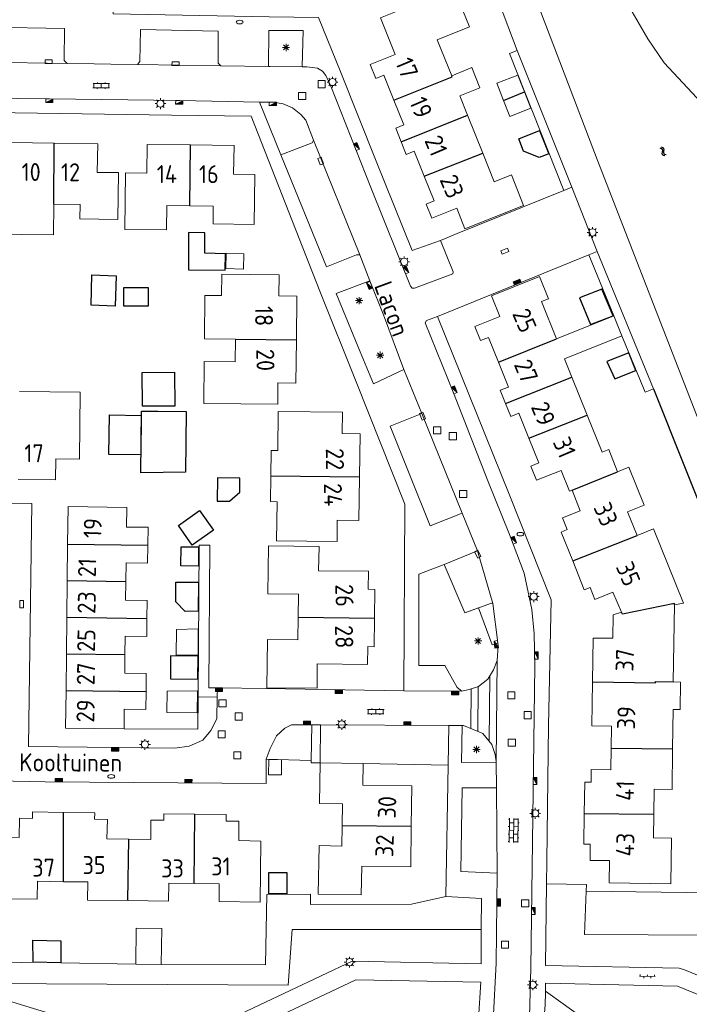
# Model space of a CAD drawing. Extents: x 168769 to 512904, y 516715 to 1559940.
# Tile 175 of 186: x 170493 to 170587, y 519833 to 519970. Entities that reach past the tile are written whole.
import ezdxf

# ---------------------------------------------------------------- set-up
doc = ezdxf.new("R2010")
doc.units = 0
doc.header["$MEASUREMENT"] = 0
doc.layers.get('0').update_dxf_attribs({"linetype": 'CONTINUOUS'})
for name, color, linetype, lineweight in [('B01_HOOFDGEBOUW', 10, 'CONTINUOUS', 0), ('B02_bijgebouw', 12, 'CONTINUOUS', 0), ('B07_scheidingsmuur', 14, 'CONTINUOUS', 25), ('Q04_wegmarkering', 7, 'CONTINUOUS', 0), ('Q21_LANTAARNPAAL', 7, 'CONTINUOUS', 18), ('Q23_kolk', 7, 'CONTINUOUS', 18), ('Q26_BOOM', 7, 'CONTINUOUS', 18), ('Q28_rioolput', 7, 'CONTINUOUS', 18), ('Q92_BRANDKRAAN', 7, 'CONTINUOUS', 0), ('Q96_STRAATKOLK', 7, 'CONTINUOUS', 0), ('Q97_TROTTOIRKOLK', 7, 'CONTINUOUS', 0), ('S02_symb_open_verh', 7, 'CONTINUOUS', 13), ('T02_RASTER', 34, 'CONTINUOUS', 0), ('T04_Haag', 72, 'CONTINUOUS', 0), ('T51_CULTUURSCHEIDING', 3, 'CONTINUOUS', 0), ('V00_kant_verharding', 252, 'CONTINUOUS', 0), ('V11_VERKEERSDREMPEL', 7, 'CONTINUOUS', 0), ('W00_KANT_WATER', 140, 'CONTINUOUS', 0)]:
    doc.layers.add(name, color=color, linetype=linetype, lineweight=lineweight)
for name, color, linetype in [('B14_dakrand_bijgebouw', 30, 'CONTINUOUS'), ('S05_Water', 132, 'CONTINUOUS'), ('T20_TALUD', 34, 'CONTINUOUS'), ('Z02_Huisnummer', 253, 'CONTINUOUS'), ('Z06_STRAATNAAM', 7, 'CONTINUOUS')]:
    doc.layers.add(name, color=color, linetype=linetype)
doc.styles.add('ISOCP', font='isocp.shx', dxfattribs={"height": 1.8})

# ---------------------------------------------------------------- blocks, each defined once
blk = doc.blocks.new('Q21')
at = {"color": 0}
for points in [[(-1.5, 0), (-1, 0)], [(-1.06, 1.06), (-0.71, 0.71)], [(0, 1.5), (0, 1)], [(1.06, 1.06), (0.71, 0.71)], [(1.5, 0), (1, 0)], [(-1.06, -1.06), (-0.71, -0.71)], [(0, -1.5), (0, -1)], [(1.06, -1.06), (0.71, -0.71)]]:
    blk.add_lwpolyline(points, dxfattribs=at)
blk.add_circle((0, 0), 1, dxfattribs=at)
blk = doc.blocks.new('Q26')
at = {"color": 0}
for p, q in [((-1, 0), (1, 0)), ((-0.7, 0.7), (0.7, -0.7)), ((0.7, 0.7), (-0.7, -0.7)), ((0, 1), (0, -1))]:
    blk.add_line(p, q, dxfattribs=at)
blk = doc.blocks.new('Q28')
at = {"color": 0}
blk.add_lwpolyline([(1, 1), (1, -1), (-1, -1), (-1, 1)], close=True, dxfattribs=at)
blk = doc.blocks.new('Q23')
at = {"color": 0}
blk.add_lwpolyline([(0.99, -0.5), (-0.99, -0.5), (-0.99, 0.5), (0.99, 0.5), (0.99, -0.5)], dxfattribs=at)
blk = doc.blocks.new('Q97')
blk.add_hatch(color=256).paths.add_polyline_path([(-1, 1), (-1, 0), (1, 1)])
blk.add_line((1, 1), (-1, 0))
at = {"color": 0}
for points in [[(-1, 0), (-1, 1), (1, 1), (1, 0), (-1, 0)], [(0, 0.8), (0, 1)]]:
    blk.add_lwpolyline(points, dxfattribs=at)
blk = doc.blocks.new('Q96')
for p, q in [((-1, 0.88), (1, 0.88)), ((-1, 0.75), (1, 0.75)), ((-1, 0.63), (1, 0.63)), ((-1, 0.5), (1, 0.5)), ((-1, 0.38), (1, 0.38)), ((-1, 0.25), (1, 0.25)), ((-1, 0.12), (1, 0.12))]:
    blk.add_line(p, q)
at = {"color": 0}
blk.add_lwpolyline([(1, 1), (1, 0), (-1, 0), (-1, 1), (1, 1)], dxfattribs=at)
blk = doc.blocks.new('Q92')
at = {"color": 0}
blk.add_ellipse((0, 0), major_axis=(-0.991, 0), ratio=0.499983, start_param=1.570796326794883, end_param=7.853981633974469, dxfattribs=at)
blk = doc.blocks.new('S026')
for p, q in [((0, 0), (4.4, 0)), ((0.2, 0.5), (0.2, 0)), ((1.2, 0), (1.2, -0.5)), ((2.2, 0.5), (2.2, 0)), ((3.2, 0), (3.2, -0.5)), ((4.2, 0.5), (4.2, 0))]:
    blk.add_line(p, q)
blk = doc.blocks.new('S022')
at = {"color": 0}
for p, q in [((0.01, 1.15), (0.31, 1.15)), ((0.31, -2.3), (0.31, 2.3)), ((0.31, 2.1), (1.51, 2.1)), ((0.31, 0), (1.51, 0)), ((1.51, -2.3), (1.51, 2.3)), ((1.51, 1.05), (1.81, 1.05)), ((0.01, -1.15), (0.31, -1.15)), ((0.31, -2.1), (1.51, -2.1)), ((1.51, -1.05), (1.81, -1.05))]:
    blk.add_line(p, q, dxfattribs=at)
blk = doc.blocks.new('S024')
at = {"color": 0}
for p, q in [((0, 1.2), (6.7, 1.2)), ((0, 0), (6.7, 0)), ((0.2, 1.2), (0.2, 0)), ((1.25, 1.5), (1.25, 1.2)), ((1.25, 0), (1.25, -1.2)), ((2.3, 1.2), (2.3, 0)), ((3.35, 1.5), (3.35, 1.2)), ((3.35, 0), (3.35, -1.2)), ((4.4, 1.2), (4.4, 0)), ((5.45, 1.5), (5.45, 1.2)), ((5.45, 0), (5.45, -1.2)), ((6.5, 1.2), (6.5, 0)), ((0, -1.2), (6.7, -1.2)), ((0.2, -1.2), (0.2, -1.5)), ((2.3, -1.2), (2.3, -1.5)), ((4.4, -1.2), (4.4, -1.5)), ((6.5, -1.2), (6.5, -1.5))]:
    blk.add_line(p, q, dxfattribs=at)
blk = doc.blocks.new('S05')
at = {"color": 0}
for p, q in [((0.08, 0.3), (0.38, 0.59)), ((0.11, -0.19), (0.41, 0.09)), ((0.38, 0.59), (0.68, 0.71)), ((0.41, 0.09), (0.71, 0.21)), ((0.68, 0.71), (1.01, 0.62)), ((0.71, 0.21), (1.02, 0.12)), ((1.01, 0.62), (1.33, 0.37)), ((1.02, 0.12), (1.36, -0.12)), ((1.33, 0.37), (1.66, 0.13)), ((1.66, 0.13), (1.97, 0.04)), ((1.97, 0.04), (2.28, 0.16)), ((2.28, 0.16), (2.58, 0.44)), ((1.36, -0.12), (1.68, -0.37)), ((1.68, -0.37), (2, -0.46)), ((2, -0.46), (2.31, -0.33)), ((2.31, -0.33), (2.61, -0.05))]:
    blk.add_line(p, q, dxfattribs=at)

msp = doc.modelspace()

# ---------------------------------------------------------------- linework, layer by layer
at = {"layer": 'B01_HOOFDGEBOUW'}
for points in [[(170553.42, 519962.23), (170551.4, 519967.26), (170555.88, 519969.06), (170553.71, 519974.44), (170543.48, 519970.32), (170545.53, 519965.22), (170542.03, 519963.82), (170542.83, 519961.86), (170543.96, 519962.32), (170545.35, 519958.85)], [(170555.61, 519956.77), (170554.54, 519959.44), (170557.33, 519960.54), (170556.21, 519963.37), (170553.42, 519962.23)], [(170545.35, 519958.85), (170546.73, 519955.38), (170545.6, 519954.93), (170546.36, 519953.03)], [(170557.74, 519951.44), (170555.61, 519956.77)], [(170488.88, 519940.18), (170488.99, 519948.96), (170491.94, 519948.93), (170491.99, 519952.93), (170498.04, 519952.85)], [(170498.04, 519952.85), (170504.1, 519952.77), (170504.03, 519948.77), (170506.98, 519948.74), (170506.91, 519942.23), (170501.61, 519942.3), (170501.64, 519944.3), (170497.96, 519944.35)], [(170516.9, 519944.13), (170513.7, 519944.17), (170513.66, 519940.76), (170507.85, 519940.82), (170507.96, 519948.72), (170510.91, 519948.68), (170510.98, 519952.68)], [(170510.98, 519952.68), (170517.02, 519952.61)], [(170546.36, 519953.03), (170547.06, 519951.27), (170548.19, 519951.72), (170549.58, 519948.26)], [(170517.02, 519952.61), (170523.08, 519952.54), (170523.01, 519948.55), (170525.98, 519948.5), (170525.88, 519941.53), (170520.15, 519941.59), (170520.18, 519944.09), (170516.9, 519944.13)], [(170549.58, 519948.26), (170550.96, 519944.8), (170549.83, 519944.34), (170550.62, 519942.38), (170554.11, 519943.81), (170555.25, 519940.91), (170563.41, 519944.18), (170561.72, 519948.43), (170559.32, 519947.48), (170557.74, 519951.44)], [(170488.88, 519940.18), (170497.91, 519940.07), (170497.96, 519944.35)], [(170521.33, 519931.63), (170521.36, 519934.58), (170529.38, 519934.5), (170529.32, 519931.56), (170531.82, 519931.52), (170531.76, 519925.46)], [(170565.63, 519934.26), (170558.94, 519931.6)], [(170568.02, 519925.6), (170565.94, 519930.8), (170566.87, 519931.17), (170565.63, 519934.26)], [(170521.33, 519931.63), (170519.03, 519931.65), (170518.97, 519925.6), (170523.27, 519925.56)], [(170558.94, 519931.6), (170560.09, 519928.7), (170556.62, 519927.31), (170557.4, 519925.34), (170558.54, 519925.8), (170559.93, 519922.34)], [(170568.02, 519925.6), (170575.99, 519928.81), (170577.13, 519926.03), (170569.13, 519922.83)], [(170531.76, 519925.46), (170531.69, 519919.4), (170529.18, 519919.45), (170529.19, 519916.49), (170518.87, 519916.59), (170518.93, 519922.42), (170523.23, 519922.37), (170523.27, 519925.56)], [(170570.16, 519920.26), (170569.13, 519922.83)], [(170559.93, 519922.34), (170561.31, 519918.88), (170560.18, 519918.42), (170560.9, 519916.6)], [(170572.28, 519914.97), (170570.16, 519920.26)], [(170493.17, 519918.27), (170501.65, 519918.17)], [(170498.22, 519905.96), (170498.26, 519908.88), (170501.54, 519908.84), (170501.65, 519918.17)], [(170560.9, 519916.6), (170561.63, 519914.77), (170562.78, 519915.23), (170564.16, 519911.77)], [(170529.23, 519915.47), (170529.17, 519910.02), (170528.27, 519910.03), (170528.22, 519906.48)], [(170529.23, 519915.47), (170538.21, 519915.36), (170538.15, 519912.41), (170540.66, 519912.35), (170540.57, 519906.33)], [(170576.51, 519907.09), (170575.28, 519910.19), (170574.36, 519909.8), (170572.28, 519914.97)], [(170564.16, 519911.77), (170565.55, 519908.3), (170564.41, 519907.84), (170565.2, 519905.9), (170568.68, 519907.26), (170569.81, 519904.37), (170570.17, 519904.51)], [(170579.23, 519898.21), (170577.91, 519901.48), (170580.24, 519902.42), (170578.1, 519907.73), (170576.51, 519907.09)], [(170528.22, 519906.48), (170528.17, 519902.92), (170529.07, 519902.91), (170529.01, 519897.46)], [(170540.57, 519906.33), (170540.48, 519900.27), (170537.47, 519900.32), (170537.44, 519897.35), (170529.01, 519897.46)], [(170498.22, 519905.96), (170492.99, 519906.02)], [(170570.17, 519904.51), (170571.3, 519901.63), (170568.84, 519900.67), (170569.5, 519899.02), (170568.66, 519898.68), (170570.26, 519894.65)], [(170499.9, 519897.01), (170499.96, 519902.26), (170508.13, 519902.12), (170508.1, 519899.38), (170511.1, 519899.35), (170511.06, 519896.87)], [(170579.23, 519898.21), (170581.53, 519899.12)], [(170581.53, 519899.12), (170585.7, 519888.77)], [(170499.84, 519891.91), (170499.9, 519897.01)], [(170511.06, 519896.87), (170511.02, 519894.36), (170508.04, 519894.4), (170508.01, 519891.8)], [(170532.01, 519886.84), (170532.04, 519890.03), (170527.81, 519890.08), (170527.89, 519896.76), (170534.92, 519896.69), (170534.83, 519893.28), (170541.82, 519893.22), (170541.79, 519890.71), (170542.69, 519890.7), (170542.65, 519886.7)], [(170570.26, 519894.65), (170571.87, 519890.62), (170572.7, 519890.95), (170573.36, 519889.29), (170575.87, 519890.31), (170577.08, 519887.52)], [(170499.78, 519886.81), (170499.84, 519891.91)], [(170508.01, 519891.8), (170507.98, 519889.2), (170510.97, 519889.16), (170510.94, 519886.65)], [(170584.28, 519877.8), (170584.46, 519888.55)], [(170584.46, 519888.55), (170585.7, 519888.77)], [(170542.65, 519886.7), (170542.61, 519882.71), (170541.71, 519882.72), (170541.68, 519880.22), (170534.66, 519880.33), (170534.65, 519876.93), (170527.66, 519876.99), (170527.74, 519883.7), (170531.97, 519883.65), (170532.01, 519886.84)], [(170577.08, 519887.52), (170575.91, 519887.13), (170575.86, 519883.88), (170573.13, 519883.92), (170573.04, 519877.8)], [(170499.73, 519881.71), (170499.78, 519886.81)], [(170510.94, 519886.65), (170510.91, 519884.14), (170507.91, 519884.18), (170507.88, 519881.61)], [(170499.67, 519876.61), (170499.73, 519881.71)], [(170507.88, 519881.61), (170507.85, 519879.01), (170510.86, 519878.97), (170510.84, 519876.49)], [(170573.04, 519877.8), (170572.94, 519871.67), (170575.65, 519871.63), (170575.61, 519868.6)], [(170584.28, 519877.8), (170585.3, 519877.79), (170585.25, 519873.94), (170584.25, 519873.95), (170584.18, 519868.49)], [(170507.76, 519871.28), (170499.61, 519871.38), (170499.67, 519876.61)], [(170510.84, 519876.49), (170510.81, 519873.98), (170507.79, 519874.02), (170507.76, 519871.28)], [(170575.61, 519868.6), (170575.56, 519865.55), (170572.86, 519865.59), (170572.84, 519863.84), (170571.94, 519863.85), (170571.87, 519859.47)], [(170581.56, 519859.38), (170581.62, 519862.88), (170584.1, 519862.83), (170584.18, 519868.49)], [(170538.21, 519860.81), (170535.01, 519860.86), (170535.1, 519866.52)], [(170535.1, 519866.52), (170541.08, 519866.43), (170541.04, 519863.43), (170547.87, 519863.34), (170547.78, 519857.69)], [(170538.16, 519857.81), (170538.21, 519860.81)], [(170490.11, 519856.16), (170493.16, 519856.12), (170493.2, 519858.82), (170494.98, 519858.8), (170494.99, 519859.69), (170499.33, 519859.63)], [(170499.33, 519859.63), (170503.68, 519859.57), (170503.66, 519858.67), (170505.44, 519858.65), (170505.38, 519855.96), (170508.43, 519855.91)], [(170508.43, 519855.91), (170511.48, 519855.85), (170511.5, 519858.56), (170513.3, 519858.54), (170513.31, 519859.44), (170517.64, 519859.38)], [(170571.87, 519859.47), (170571.81, 519855.22), (170572.71, 519855.21), (170572.68, 519852.93), (170575.38, 519852.92), (170575.35, 519849.81), (170583.92, 519849.7), (170584.01, 519856.04), (170581.51, 519856.08), (170581.56, 519859.38)], [(170517.64, 519859.38), (170521.99, 519859.33), (170521.98, 519858.41), (170523.76, 519858.39), (170523.73, 519855.7), (170526.83, 519855.63), (170526.73, 519847.12), (170521, 519847.2), (170521.03, 519849.7), (170517.52, 519849.74)], [(170547.78, 519857.69), (170547.7, 519852.04), (170540.88, 519852.15), (170540.8, 519848.14), (170534.81, 519848.23), (170534.92, 519855), (170538.12, 519854.95), (170538.16, 519857.81)], [(170499.31, 519849.98), (170495.69, 519850.03), (170495.65, 519847.53), (170490.13, 519847.61)], [(170502.69, 519849.94), (170499.31, 519849.98)], [(170508.29, 519847.34), (170502.66, 519847.39), (170502.69, 519849.94)], [(170517.52, 519849.74), (170514, 519849.78), (170513.97, 519847.28), (170508.29, 519847.34)]]:
    msp.add_lwpolyline(points, dxfattribs=at)
at = {"layer": 'B02_bijgebouw'}
for points in [[(170562.61, 519962.34), (170559.68, 519961.19), (170560.62, 519958.8)], [(170563.54, 519959.99), (170562.61, 519962.34)], [(170564.44, 519957.7), (170563.54, 519959.99)], [(170560.62, 519958.8), (170561.51, 519956.55), (170564.44, 519957.7)], [(170521.98, 519937.52), (170524.46, 519937.44), (170524.39, 519935.28), (170521.95, 519935.37)], [(170521.95, 519935.37), (170521.98, 519937.52)], [(170518.06, 519881.54), (170515.04, 519881.55), (170515.08, 519885.12), (170518.08, 519885.19)], [(170518.08, 519885.19), (170518.06, 519881.54)], [(170517.96, 519873.49), (170513.72, 519873.56), (170513.78, 519876.53), (170518.01, 519876.57)], [(170518.01, 519876.57), (170517.96, 519873.49)], [(170529.71, 519866.96), (170529.69, 519864.84), (170527.89, 519864.85), (170527.91, 519866.99), (170529.71, 519866.96)], [(170509.38, 519838.51), (170509.45, 519843.51)], [(170509.45, 519843.51), (170513, 519843.45), (170512.93, 519838.46)], [(170512.93, 519838.46), (170509.38, 519838.51)]]:
    msp.add_lwpolyline(points, dxfattribs=at)
at = {"layer": 'B07_scheidingsmuur'}
for points in [[(170545.35, 519958.85), (170553.47, 519962.11), (170553.42, 519962.23)], [(170560.62, 519958.8), (170563.54, 519959.99)], [(170546.36, 519953.03), (170555.61, 519956.77)], [(170497.96, 519944.35), (170498.04, 519952.85)], [(170516.9, 519944.13), (170517.02, 519952.61)], [(170549.58, 519948.26), (170557.74, 519951.44)], [(170523.27, 519925.56), (170531.76, 519925.46)], [(170559.93, 519922.34), (170568.02, 519925.6)], [(170560.9, 519916.6), (170570.16, 519920.26)], [(170564.16, 519911.77), (170572.28, 519914.97)], [(170540.57, 519906.33), (170528.22, 519906.48)], [(170570.17, 519904.51), (170576.51, 519907.09)], [(170570.26, 519894.65), (170579.23, 519898.21)], [(170499.9, 519897.01), (170511.06, 519896.87)], [(170499.84, 519891.91), (170508.01, 519891.8)], [(170584.46, 519888.55), (170584.46, 519888.72), (170577.2, 519887.24), (170577.08, 519887.52)], [(170532.01, 519886.84), (170542.65, 519886.7)], [(170499.78, 519886.81), (170510.94, 519886.65)], [(170499.73, 519881.71), (170507.88, 519881.61)], [(170573.04, 519877.8), (170581.8, 519877.69)], [(170581.8, 519877.69), (170581.8, 519877.84)], [(170581.8, 519877.84), (170584.28, 519877.8)], [(170499.67, 519876.61), (170510.84, 519876.49)], [(170575.61, 519868.6), (170584.18, 519868.49)], [(170499.31, 519849.98), (170499.33, 519859.63)], [(170571.87, 519859.47), (170581.56, 519859.38)], [(170517.52, 519849.74), (170517.64, 519859.38)], [(170538.16, 519857.81), (170547.78, 519857.69)], [(170508.29, 519847.34), (170508.43, 519855.91)]]:
    msp.add_lwpolyline(points, dxfattribs=at)
at = {"layer": 'B14_dakrand_bijgebouw'}
for points in [[(170562.75, 519953.45), (170565.65, 519954.63), (170566.93, 519951.38), (170565.57, 519950.84), (170563.39, 519951.73), (170562.75, 519953.45)], [(170521.85, 519935.16), (170521.87, 519937.43), (170519.02, 519937.52), (170519.01, 519940.37), (170516.75, 519940.39), (170516.72, 519935.22), (170521.85, 519935.16)], [(170506.68, 519934.38), (170506.54, 519930.15), (170503.19, 519930.27), (170503.26, 519934.5), (170506.68, 519934.38)], [(170511.17, 519932.69), (170507.7, 519932.7), (170507.7, 519930.21), (170511.17, 519930.21), (170511.17, 519932.69)], [(170572.73, 519927.58), (170575.89, 519928.79)], [(170578.1, 519923.66), (170575.01, 519922.45), (170576.14, 519920), (170579.08, 519921.16)], [(170579.08, 519921.16), (170578.1, 519923.66)], [(170514.79, 519920.95), (170514.82, 519916.22), (170510.32, 519916.2), (170510.29, 519920.92), (170514.79, 519920.95)], [(170505.65, 519909.5), (170505.73, 519914.99), (170510.16, 519914.92), (170510.08, 519909.43), (170505.65, 519909.5)], [(170512.44, 519915.52), (170516.41, 519915.48), (170516.34, 519907.01), (170510.11, 519906.91), (170510.2, 519915.54)], [(170510.2, 519915.54), (170512.44, 519915.52)], [(170523.89, 519906.2), (170520.77, 519906.21), (170520.75, 519902.99), (170522.44, 519902.98), (170523.88, 519904.23), (170523.89, 519906.2)], [(170518.27, 519901.67), (170520.2, 519898.92), (170517.26, 519896.86), (170515.33, 519899.61), (170518.27, 519901.67)], [(170518.15, 519896.61), (170518.14, 519893.95), (170515.68, 519893.97), (170515.7, 519896.63), (170518.15, 519896.61)], [(170518.12, 519891.68), (170518.1, 519887.66), (170516.26, 519887.6), (170514.95, 519888.97), (170514.96, 519891.69), (170518.12, 519891.68)], [(170514.21, 519878.24), (170518.04, 519878.2), (170518.06, 519881.41), (170514.24, 519881.44), (170514.21, 519878.24)], [(170530.45, 519851.28), (170530.44, 519848.27), (170527.94, 519848.27), (170527.95, 519851.28), (170530.45, 519851.28)], [(170498.93, 519838.68), (170495.1, 519838.76), (170495.07, 519841.83), (170498.94, 519841.75), (170498.93, 519838.68)]]:
    msp.add_lwpolyline(points, dxfattribs=at)
at = {"layer": 'B14_dakrand_bijgebouw', "flags": 128}
msp.add_lwpolyline([(170575.89, 519928.79), (170574.34, 519932.5), (170571.19, 519931.3), (170572.73, 519927.58)], dxfattribs=at)
at = {"layer": 'Q04_wegmarkering'}
for points in [[(170488.7, 519964.15), (170499.85, 519963.96)], [(170509.61, 519963.81), (170521.26, 519963.62)], [(170534.16, 519953.25), (170540.62, 519937.31)], [(170549.26, 519915.18), (170554.87, 519901.3)], [(170557.02, 519896.08), (170559.14, 519888.72)], [(170559.64, 519863.07), (170559.73, 519851.17)]]:
    msp.add_lwpolyline(points, dxfattribs=at)
at = {"layer": 'T02_RASTER'}
for points in [[(170533.71, 519848.23), (170527.67, 519848.2), (170527.45, 519838.38)], [(170533.71, 519848.23), (170533.72, 519846.78), (170547.82, 519846.84), (170552.58, 519847.9)], [(170495.1, 519838.76), (170490.31, 519838.63)], [(170498.93, 519838.68), (170509.38, 519838.51)], [(170512.93, 519838.46), (170527.45, 519838.38)]]:
    msp.add_lwpolyline(points, dxfattribs=at)
at = {"layer": 'T04_Haag'}
msp.add_lwpolyline([(170566.48, 519834.73), (170577.65, 519826.7)], dxfattribs=at)
at = {"layer": 'T20_TALUD'}
msp.add_lwpolyline([(170581.52, 519918.65), (170594.38, 519886.41), (170599.46, 519876.86), (170604.16, 519863.91), (170607.68, 519852.51), (170608.64, 519848.65), (170608.13, 519842.68), (170607.08, 519840.02), (170603, 519831.02)], dxfattribs=at)
at = {"layer": 'T51_CULTUURSCHEIDING'}
for points in [[(170558.61, 519976.09), (170562.53, 519965.75)], [(170518.04, 519871.21), (170518.07, 519875.74)], [(170507.76, 519871.28), (170518.04, 519871.21)], [(170527.56, 519867.06), (170533.83, 519866.84)], [(170541.08, 519866.43), (170552.92, 519866.21)], [(170572.18, 519849.6), (170566.63, 519849.69)], [(170596.52, 519848.34), (170596.24, 519846.02), (170594.9, 519844.55), (170589.65, 519842.53), (170571.91, 519842.61), (170572.14, 519848.65)], [(170572.14, 519848.65), (170572.18, 519849.6)], [(170572.14, 519848.65), (170596.52, 519848.34)], [(170557.53, 519843.33), (170531.17, 519843.31), (170530.63, 519835.58), (170488.5, 519835.78), (170485.59, 519835.09)]]:
    msp.add_lwpolyline(points, dxfattribs=at)
at = {"layer": 'V00_kant_verharding'}
for points in [[(170551.83, 519939.31), (170547.89, 519937.91), (170542.87, 519950.35), (170537.95, 519962.68), (170534.83, 519970.37), (170527.98, 519970.44), (170506.26, 519970.87), (170506.3, 519974.81)], [(170474.96, 519969.24), (170480.02, 519969.2), (170480.02, 519964.54), (170480.26, 519964.21), (170488.7, 519964.15), (170489, 519964.56), (170489.05, 519968.99), (170499.46, 519968.83), (170499.4, 519964.37), (170499.85, 519963.96), (170503.59, 519963.9), (170505.9, 519963.87), (170509.61, 519963.81), (170509.96, 519964.21), (170510.04, 519968.67), (170520.87, 519968.43), (170520.85, 519964), (170521.26, 519963.62), (170527.9, 519963.52)], [(170527.9, 519963.52), (170527.92, 519968.55), (170532.69, 519968.52), (170532.57, 519963.47)], [(170562.53, 519965.75), (170561.48, 519965.33)], [(170569.01, 519946.24), (170561.48, 519965.33)], [(170562.53, 519965.75), (170570.14, 519946.7)], [(170527.9, 519963.52), (170528.11, 519963.52), (170532.57, 519963.47)], [(170532.57, 519963.47), (170533.24, 519963.46), (170534.71, 519963.3), (170535.39, 519962.87), (170535.89, 519962.25), (170536.57, 519960.81), (170542.14, 519946.65), (170547.68, 519932.92), (170547.92, 519932.64), (170548.23, 519932.63), (170553.58, 519934.65), (170553.62, 519934.91), (170551.83, 519939.31)], [(170470.9, 519953.83), (170467.9, 519956.8), (170467.75, 519957.11), (170467.84, 519957.34), (170468.39, 519957.74), (170470, 519958.55), (170471.44, 519958.95), (170473.24, 519959.21), (170474.41, 519959.23), (170479.32, 519959.19), (170497.39, 519959), (170515.51, 519958.77), (170526.64, 519958.56)], [(170529.6, 519951.2), (170533.98, 519952.89), (170534.16, 519953.25), (170533.08, 519956.04), (170532.38, 519956.84), (170531.23, 519957.76), (170529.94, 519958.33), (170528.59, 519958.57), (170526.73, 519958.56), (170526.64, 519958.56)], [(170526.64, 519958.56), (170529.6, 519951.2)], [(170457.83, 519938.31), (170477.35, 519957.27), (170489.44, 519957.1), (170514.38, 519956.75), (170525.46, 519956.6), (170535.02, 519932.25), (170540.11, 519919.62), (170546.87, 519902.55), (170546.74, 519876.54)], [(170529.6, 519951.2), (170535.96, 519935.63), (170540.13, 519937.3), (170540.62, 519937.31), (170541.98, 519933.67)], [(170551.83, 519939.31), (170554.16, 519940.26), (170569.01, 519946.24)], [(170569.01, 519946.24), (170570.14, 519946.7)], [(170570.14, 519946.7), (170573.65, 519937.78)], [(170572.5, 519937.28), (170573.65, 519937.78), (170581.52, 519918.65)], [(170551.44, 519928.72), (170572.5, 519937.28)], [(170575.99, 519928.81), (170572.5, 519937.28)], [(170541.98, 519933.67), (170537.3, 519931.91), (170540.64, 519923.8), (170542.5, 519919.34)], [(170541.98, 519933.67), (170542.07, 519933.45), (170543.9, 519928.94), (170546.73, 519921.33)], [(170551.44, 519928.72), (170549.9, 519928.13), (170549.73, 519927.84), (170553.64, 519918.08), (170558.45, 519905.81), (170561.47, 519898.35), (170563.49, 519892.95), (170564.57, 519887.89), (170564.88, 519884.56), (170564.98, 519880.06), (170564.42, 519837.96), (170564.26, 519831.15)], [(170602.89, 519830.75), (170585.85, 519837.72), (170585.08, 519837.95), (170566.46, 519838.29), (170566.63, 519849.69), (170566.68, 519852.84), (170566.88, 519871.74), (170567.25, 519889.23), (170561.41, 519903.98), (170551.44, 519928.72)], [(170580.36, 519918.18), (170577.13, 519926.03)], [(170542.5, 519919.34), (170546.73, 519921.33)], [(170546.73, 519921.33), (170549.26, 519915.18), (170544.84, 519913.43)], [(170581.52, 519918.65), (170580.36, 519918.18)], [(170550.4, 519899.53), (170544.84, 519913.43)], [(170520.67, 519872.65), (170519.83, 519871.06), (170518.72, 519869.68), (170516.82, 519868.85), (170514.84, 519868.57), (170494.43, 519868.81), (170494.9, 519902.66), (170461.3, 519903.23)], [(170552.37, 519894.18), (170557.02, 519896.08), (170554.87, 519901.3), (170550.4, 519899.53)], [(170519.71, 519896.85), (170518.21, 519896.86), (170518.07, 519875.74)], [(170519.58, 519876.98), (170519.71, 519896.85)], [(170554.15, 519877.05), (170552.44, 519880.07), (170548.83, 519880.11), (170548.83, 519892.81), (170552.37, 519894.18)], [(170559.84, 519883.26), (170559.14, 519888.72), (170558.94, 519888.78), (170555.24, 519887.42), (170552.37, 519894.18)], [(170555.24, 519887.42), (170557.16, 519888.13), (170559.06, 519882.97), (170559.84, 519883.26)], [(170554.15, 519877.05), (170554.8, 519876.51), (170555.83, 519876.75), (170557.16, 519877.16), (170558.46, 519878.2), (170559.24, 519879.49), (170559.74, 519880.77), (170559.89, 519882.84)], [(170559.89, 519882.84), (170559.84, 519883.26)], [(170520.78, 519876.98), (170519.58, 519876.98)], [(170520.67, 519872.65), (170520.75, 519875.67), (170520.78, 519876.98)], [(170546.74, 519876.54), (170527.53, 519876.91), (170520.78, 519876.98)], [(170546.74, 519876.54), (170554.8, 519876.51)], [(170518.07, 519875.74), (170520.75, 519875.67)], [(170496.77, 519863.88), (170527.56, 519863.65), (170527.56, 519867.06), (170528.1, 519868.54), (170529.01, 519870.31), (170530.18, 519871.36), (170531.08, 519871.84), (170533.91, 519871.83)], [(170533.91, 519871.83), (170533.83, 519866.84)], [(170533.91, 519871.83), (170535.13, 519871.82)], [(170535.1, 519866.52), (170535.13, 519871.82)], [(170535.13, 519871.82), (170553.02, 519871.73)], [(170553.02, 519871.73), (170552.92, 519866.21), (170552.58, 519847.9)], [(170553.02, 519871.73), (170554.87, 519871.72)], [(170554.87, 519871.72), (170554.78, 519866.59)], [(170559.61, 519866.7), (170559.48, 519867.68), (170559, 519869.08), (170557.76, 519870.61), (170555.06, 519871.72), (170554.87, 519871.72)], [(170533.83, 519866.84), (170533.83, 519866.54)], [(170535.1, 519866.52), (170533.83, 519866.54)], [(170554.78, 519866.59), (170559.61, 519866.63)], [(170559.61, 519866.7), (170559.61, 519866.63), (170559.64, 519863.07)], [(170496.77, 519863.88), (170476.77, 519864.29)], [(170554.86, 519863.03), (170554.69, 519851.4), (170559.73, 519851.17), (170559.6, 519838.61), (170559.2, 519830.65), (170558.07, 519826.37), (170554.58, 519818.16), (170533.82, 519789.57), (170529.92, 519792.15), (170517.38, 519775.07), (170521.33, 519772.13), (170509.28, 519755.98), (170508.54, 519755.75), (170506.17, 519754.74), (170504.17, 519759.35), (170492.39, 519754.27), (170494.14, 519750), (170494.2, 519749.84), (170493.91, 519749.6), (170452.03, 519732.12)], [(170554.86, 519863.03), (170559.64, 519863.07)], [(170552.58, 519847.9), (170557.54, 519847.62), (170557.53, 519843.33), (170557.52, 519838.53), (170539.56, 519838.93), (170513.62, 519826.67), (170488.75, 519834.28), (170485.59, 519835.09), (170483.82, 519835.32)], [(170484.71, 519832.77), (170514.08, 519823.99), (170522.98, 519828.22), (170540.04, 519836.33), (170557.46, 519835.98), (170557.15, 519830.86), (170556.61, 519828.15), (170553.21, 519820.1), (170552.52, 519818.73), (170541.64, 519803.47), (170532.1, 519825.76)], [(170601.96, 519828.47), (170584.88, 519835.42), (170566.49, 519835.83), (170566.48, 519834.73), (170566.48, 519834.57), (170566.42, 519832.79), (170566.23, 519830.61), (170565.73, 519827.77), (170564.9, 519824.84), (170563.72, 519821.45), (170562.22, 519817.83), (170558.22, 519810.95), (170539.94, 519785.86), (170520.85, 519759.77), (170513.62, 519750), (170511.23, 519746.77), (170508.33, 519742.63), (170484.77, 519732.93), (170456.54, 519720.95), (170443.88, 519715.79), (170452.84, 519694.29), (170462.87, 519698.36)]]:
    msp.add_lwpolyline(points, dxfattribs=at)
at = {"layer": 'V11_VERKEERSDREMPEL'}
for points in [[(170559.74, 519880.77), (170559.61, 519866.7)], [(170558.72, 519878.63), (170558.64, 519869.52)], [(170556.11, 519876.83), (170556.05, 519871.31)], [(170557.11, 519877.15), (170557.05, 519870.9)]]:
    msp.add_lwpolyline(points, dxfattribs=at)
at = {"layer": 'W00_KANT_WATER'}
for points in [[(170606.25, 519829.71), (170608.03, 519832.25), (170610.24, 519836.61), (170611.66, 519840.98), (170612.41, 519845.7), (170611.93, 519851.04), (170610.77, 519855.21), (170573.65, 519950.58), (170565.31, 519972.46), (170561.98, 519980.54), (170559.48, 519985.08), (170556.06, 519989.36), (170552.18, 519992.98), (170547.76, 519996.32), (170543.27, 519998.93), (170539.3, 520000.71), (170536.16, 520001.78)], [(170578.02, 519972.02), (170580.71, 519967.39), (170583.03, 519964.05), (170587.55, 519959.14), (170595.19, 519951.45), (170602.32, 519943.87), (170605.73, 519939.94), (170610.8, 519933.37), (170613.72, 519929.16), (170616.33, 519924.76), (170619.13, 519918.68), (170621.61, 519912.44), (170623.56, 519906.12), (170624.75, 519900.47), (170626.18, 519892.4), (170627.55, 519877.58), (170626.76, 519862.6), (170625.3, 519852.06), (170622.37, 519843.35), (170615.24, 519826.11)]]:
    msp.add_lwpolyline(points, dxfattribs=at)

# ---------------------------------------------------------------- block references
at = {"layer": 'Q21_LANTAARNPAAL', "xscale": 0.5, "yscale": 0.5}
for p in [(170536.8, 519961.36), (170512.82, 519958.35), (170573.02, 519940.41), (170546.78, 519936.32), (170564.83, 519889.68), (170538.08, 519871.88), (170510.67, 519869.09), (170565.05, 519859.5), (170539.19, 519838.78), (170564.7, 519835.62)]:
    msp.add_blockref('Q21', p, dxfattribs=at)
at = {"layer": 'Q23_kolk'}
for p, xscale, yscale, rotation in [((170497.25, 519964.2), 0.4999999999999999, 0.4999999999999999, 179.4830596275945), ((170514.93, 519963.92), 0.5, 0.5, 179.095404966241), ((170535.15, 519950.36), 0.4999999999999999, 0.4999999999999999, 110.7930950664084), ((170560.8, 519937.79), 0.4999999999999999, 0.4999999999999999, 202.5933560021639), ((170549.35, 519914.81), 0.5, 0.5, 292.2653327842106), ((170557.04, 519895.61), 0.5, 0.5, 296.757641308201), ((170493.5, 519888.63), 0.5, 0.5, 270)]:
    msp.add_blockref('Q23', p, dxfattribs=dict(at, xscale=xscale, yscale=yscale, rotation=rotation))
at = {"layer": 'Q26_BOOM', "xscale": 0.5, "yscale": 0.5}
for p in [(170530.33, 519966.18), (170540.51, 519930.91), (170543.44, 519923.31), (170557.09, 519883.51), (170556.86, 519868.4)]:
    msp.add_blockref('Q26', p, dxfattribs=at)
at = {"layer": 'Q28_rioolput', "xscale": 0.5, "yscale": 0.5}
for p in [(170535.28, 519961.07), (170532.58, 519959.42), (170551.38, 519912.85), (170553.57, 519912.04), (170555.01, 519903.97), (170561.71, 519875.94), (170521.47, 519874.83), (170523.72, 519873), (170563.98, 519873.17), (170521.36, 519870.5), (170561.78, 519869.35), (170523.54, 519867.58), (170563.64, 519846.96), (170560.83, 519841.21)]:
    msp.add_blockref('Q28', p, dxfattribs=at)
at = {"layer": 'Q92_BRANDKRAAN', "xscale": 0.5, "yscale": 0.5}
for p in [(170523.87, 519969.72), (170562.97, 519898.39), (170505.97, 519864.64)]:
    msp.add_blockref('Q92', p, dxfattribs=at)
at = {"layer": 'Q96_STRAATKOLK'}
for p, xscale, yscale, rotation in [((170562.63, 519933.27), 0.5, 0.5, 21.89740902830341), ((170520.98, 519876.97), 0.4999999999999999, 0.4999999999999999, 179.4399838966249), ((170537.69, 519876.71), 0.4999999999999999, 0.4999999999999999, 179.4399838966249), ((170553.89, 519876.51), 0.4999999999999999, 0.4999999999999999, 179.4399838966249), ((170533.25, 519871.83), 0.5, 0.5, 359.6553678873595), ((170547.23, 519871.76), 0.4999999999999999, 0.4999999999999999, 359.6984460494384), ((170506.53, 519868.67), 0.4999999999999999, 0.4999999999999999, 179.3107607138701), ((170498.66, 519863.87), 0.5, 0.5, 359.5261359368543), ((170516.72, 519863.73), 0.5, 0.5, 359.5261359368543), ((170559.69, 519847.08), 0.5, 0.5, 269.3538343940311)]:
    msp.add_blockref('Q96', p, dxfattribs=dict(at, xscale=xscale, yscale=yscale, rotation=rotation))
at = {"layer": 'Q97_TROTTOIRKOLK'}
for p, xscale, yscale, rotation in [((170497.35, 519959), 0.5, 0.5, 179.3538343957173), ((170515.45, 519958.77), 0.4999999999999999, 0.4999999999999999, 179.3107607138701), ((170528.49, 519958.57), 0.4999999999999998, 0.4999999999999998, 180.3015539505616), ((170539.91, 519952.31), 0.5, 0.5, 291.473505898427), ((170546.8, 519935.1), 0.5, 0.5, 291.9373707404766), ((170542.2, 519933.12), 0.5, 0.5, 110.6417342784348), ((170553.51, 519918.4), 0.5, 0.5, 291.4735058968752), ((170561.8, 519897.47), 0.5, 0.5, 290.4652836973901), ((170559.87, 519883.06), 0.4999999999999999, 0.4999999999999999, 97.34410938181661), ((170564.95, 519881.49), 0.4999999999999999, 0.4999999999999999, 270.3015539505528), ((170564.76, 519864), 0.5, 0.5, 269.2676878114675), ((170564.52, 519845.91), 0.5, 0.5, 269.2676878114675)]:
    msp.add_blockref('Q97', p, dxfattribs=dict(at, xscale=xscale, yscale=yscale, rotation=rotation))
at = {"layer": 'S02_symb_open_verh'}
for name, p, xscale, yscale, rotation in [('S022', (170504.57, 519960.4), 0.4999999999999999, 0.4999999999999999, 89.09061955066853), ('S022', (170542.82, 519873.2), 0.5, 0.5, 89.70106821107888), ('S024', (170562.05, 519858.8), 0.5, 0.5, 269.1752200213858), ('S026', (170579.56, 519836.8), 0.5, 0.5, 358.8412524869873)]:
    msp.add_blockref(name, p, dxfattribs=dict(at, xscale=xscale, yscale=yscale, rotation=rotation))
at = {"layer": 'S05_Water', "xscale": 0.5, "yscale": 0.5, "rotation": 118.0769806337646}
msp.add_blockref('S05', (170583.25, 519951.11), dxfattribs=at)

# ---------------------------------------------------------------- texts
at = {"layer": 'Z02_Huisnummer', "style": 'ISOCP'}
for s, rotation, p in [('17', 292.6155, (170545.48, 519964.09)), ('19', 293, (170547.42, 519958.61)), ('21', 293, (170549.56, 519953.24)), ('23', 293, (170551.68, 519947.78)), ('18', 270.3723, (170526, 519930.16)), ('25', 293, (170561.79, 519929.12)), ('20', 270.9827, (170526.18, 519924.16)), ('27', 293, (170562.02, 519922.03)), ('29', 293, (170564.39, 519916.13)), ('31', 293, (170567.44, 519911.24)), ('22', 271.1328, (170535.86, 519910.34)), ('24', 270.8864, (170535.6, 519905.47)), ('33', 293, (170573.11, 519902.13)), ('19', 88, (170504.58, 519897.8)), ('21', 88, (170503.81, 519892.35)), ('35', 293, (170576.23, 519893.85)), ('26', 271.0056, (170537.19, 519891.4)), ('23', 88, (170503.75, 519887.26)), ('25', 88, (170503.69, 519881.95)), ('28', 271.5354, (170537.14, 519885.68)), ('37', 88, (170578.72, 519879.22)), ('27', 88, (170503.64, 519877.32)), ('29', 88, (170503.59, 519872.12)), ('39', 88, (170578.92, 519871.15)), ('41', 88, (170578.77, 519861.21)), ('30', 87.9613, (170545.6, 519858.75)), ('32', 88, (170545.25, 519853.38)), ('43', 88, (170578.77, 519853.47))]:
    msp.add_text(s, height=2.5, rotation=rotation, dxfattribs=at).set_placement(p)
for s, p in [('10', (170493.48, 519947.58)), ('12', (170498.97, 519947.55)), ('14', (170512.32, 519947.29)), ('16', (170518.19, 519947.28)), ('17', (170493.87, 519908.4)), ('37', (170494.97, 519850.69)), ('35', (170501.98, 519851.04)), ('33', (170512.93, 519850.58)), ('31', (170519.9, 519850.86))]:
    msp.add_text(s, height=2.5, dxfattribs=at).set_placement(p)
at = {"layer": 'Z06_STRAATNAAM', "style": 'ISOCP'}
for s, rotation, p in [('Lacon', 290.1353, (170542.57, 519933)), ('Kooltuinen', 359.7674, (170493.14, 519865.36))]:
    msp.add_text(s, height=2.5, rotation=rotation, dxfattribs=at).set_placement(p)

doc.saveas('drawing.dxf')
